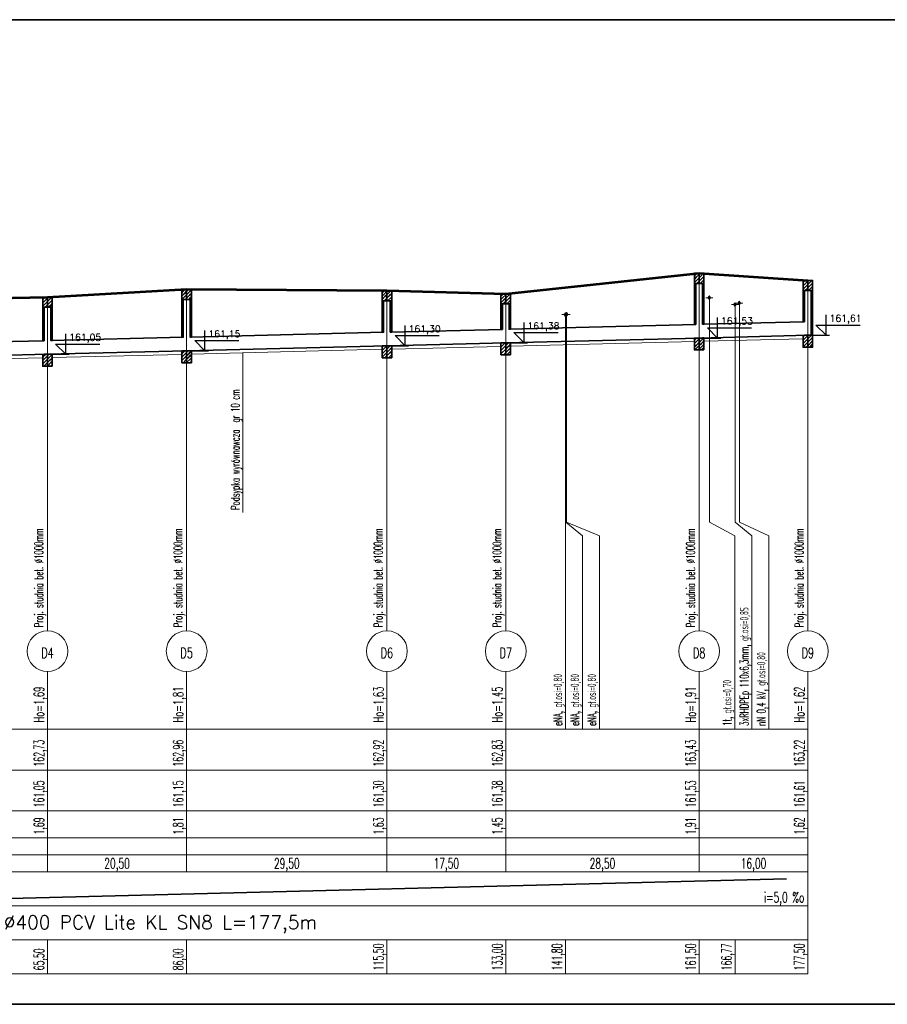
# Model space of a CAD drawing. Header units: millimetres. Extents: x 7.81 to 9.01, y -24.73 to -24.39.
# Tile 2 of 8: x 8.02 to 8.28, y -24.73 to -24.44. Entities that reach past the tile are written whole.
import ezdxf
from ezdxf.enums import TextEntityAlignment as Align

# ---------------------------------------------------------------- set-up
doc = ezdxf.new("R2010")
doc.units = ezdxf.units.MM
doc.linetypes.add('DASHED', pattern=[0.75, 0.5, -0.25])
doc.layers.get('0').update_dxf_attribs({"lineweight": 13})
for name, color, linetype, lineweight in [('CIENKA', 7, 'Continuous', 15), ('CIENKA2', 1, 'Continuous', 25), ('CIENKA_PRZERYWANA', 7, 'DASHED', 15), ('GRUBA', 3, 'Continuous', 53), ('SREDNIA', 2, 'Continuous', 35)]:
    doc.layers.add(name, color=color, linetype=linetype, lineweight=lineweight)
doc.styles.add('romans', font='romans.shx')

# ---------------------------------------------------------------- blocks, each defined once
blk = doc.blocks.new('*X5364')
at = {"layer": 'SREDNIA', "color": 2, "linetype": 'Continuous', "ltscale": 0.01}
for p, q in [((0.12982, 0.12682), (0.1296, 0.1266)), ((0.13014, 0.12614), (0.1296, 0.1256)), ((0.13046, 0.12546), (0.1296, 0.1246)), ((0.1303, 0.1273), (0.12982, 0.12682)), ((0.131, 0.127), (0.13014, 0.12614)), ((0.13078, 0.12478), (0.1303, 0.1243)), ((0.131, 0.126), (0.13046, 0.12546)), ((0.131, 0.125), (0.13078, 0.12478))]:
    blk.add_line(p, q, dxfattribs=at)
blk = doc.blocks.new('*X5365')
at = {"layer": 'SREDNIA', "color": 2, "linetype": 'Continuous', "ltscale": 0.01}
for p, q in [((0.1311, 0.1271), (0.131, 0.127)), ((0.13141, 0.12641), (0.131, 0.126)), ((0.13173, 0.12573), (0.131, 0.125)), ((0.1313, 0.1273), (0.1311, 0.1271)), ((0.13205, 0.12505), (0.1313, 0.1243)), ((0.1323, 0.1273), (0.13141, 0.12641)), ((0.1324, 0.1264), (0.13173, 0.12573)), ((0.1324, 0.1254), (0.13205, 0.12505)), ((0.13237, 0.12437), (0.1323, 0.1243)), ((0.1324, 0.1244), (0.13237, 0.12437))]:
    blk.add_line(p, q, dxfattribs=at)
blk = doc.blocks.new('*X5366')
at = {"layer": 'SREDNIA', "color": 2, "linetype": 'Continuous', "ltscale": 0.01}
for p, q in [((0.17092, 0.12892), (0.1706, 0.1286)), ((0.17124, 0.12824), (0.1706, 0.1276)), ((0.1716, 0.1296), (0.17092, 0.12892)), ((0.172, 0.129), (0.17124, 0.12824)), ((0.172, 0.128), (0.17155, 0.12755)), ((0.17155, 0.12755), (0.1706, 0.1266)), ((0.17155, 0.12755), (0.1706, 0.1266)), ((0.17187, 0.12687), (0.1716, 0.1266)), ((0.172, 0.127), (0.17187, 0.12687))]:
    blk.add_line(p, q, dxfattribs=at)
blk = doc.blocks.new('*X5367')
at = {"layer": 'SREDNIA', "color": 2, "linetype": 'Continuous', "ltscale": 0.01}
for p, q in [((0.17219, 0.12919), (0.172, 0.129)), ((0.17251, 0.12851), (0.172, 0.128)), ((0.17283, 0.12783), (0.172, 0.127)), ((0.1726, 0.1296), (0.17219, 0.12919)), ((0.1734, 0.1294), (0.17251, 0.12851)), ((0.1734, 0.1284), (0.17283, 0.12783)), ((0.17315, 0.12715), (0.1726, 0.1266)), ((0.1734, 0.1274), (0.17315, 0.12715))]:
    blk.add_line(p, q, dxfattribs=at)
blk = doc.blocks.new('*X5368')
at = {"layer": 'SREDNIA', "color": 2, "linetype": 'Continuous', "ltscale": 0.01}
for p, q in [((0.22979, 0.12879), (0.2296, 0.1286)), ((0.23011, 0.12811), (0.2296, 0.1276)), ((0.2302, 0.1292), (0.22979, 0.12879)), ((0.231, 0.129), (0.23011, 0.12811)), ((0.231, 0.128), (0.23043, 0.12743)), ((0.23043, 0.12743), (0.2296, 0.1266)), ((0.23075, 0.12675), (0.2302, 0.1262)), ((0.231, 0.127), (0.23075, 0.12675))]:
    blk.add_line(p, q, dxfattribs=at)
blk = doc.blocks.new('*X5369')
at = {"layer": 'SREDNIA', "color": 2, "linetype": 'Continuous', "ltscale": 0.01}
for p, q in [((0.23106, 0.12906), (0.231, 0.129)), ((0.23138, 0.12838), (0.231, 0.128)), ((0.2317, 0.1277), (0.231, 0.127)), ((0.2312, 0.1292), (0.23106, 0.12906)), ((0.2322, 0.1292), (0.23138, 0.12838)), ((0.2324, 0.1284), (0.2317, 0.1277)), ((0.23202, 0.12702), (0.2312, 0.1262)), ((0.2324, 0.1274), (0.23202, 0.12702)), ((0.23234, 0.12634), (0.2322, 0.1262)), ((0.2324, 0.1264), (0.23234, 0.12634))]:
    blk.add_line(p, q, dxfattribs=at)
blk = doc.blocks.new('*X5370')
at = {"layer": 'SREDNIA', "color": 2, "linetype": 'Continuous', "ltscale": 0.01}
for p, q in [((0.26482, 0.12782), (0.2646, 0.1276)), ((0.2653, 0.1283), (0.26482, 0.12782)), ((0.266, 0.128), (0.26514, 0.12714)), ((0.26514, 0.12714), (0.2646, 0.1266)), ((0.26546, 0.12646), (0.2646, 0.1256)), ((0.26578, 0.12578), (0.2653, 0.1253)), ((0.266, 0.127), (0.26546, 0.12646)), ((0.266, 0.126), (0.26578, 0.12578))]:
    blk.add_line(p, q, dxfattribs=at)
blk = doc.blocks.new('*X5371')
at = {"layer": 'SREDNIA', "color": 2, "linetype": 'Continuous', "ltscale": 0.01}
for p, q in [((0.2661, 0.1281), (0.266, 0.128)), ((0.2663, 0.1283), (0.2661, 0.1281)), ((0.2673, 0.1283), (0.26641, 0.12741)), ((0.26641, 0.12741), (0.266, 0.127)), ((0.26673, 0.12673), (0.266, 0.126)), ((0.26705, 0.12605), (0.2663, 0.1253)), ((0.2674, 0.1274), (0.26673, 0.12673)), ((0.2674, 0.1264), (0.26705, 0.12605)), ((0.26737, 0.12537), (0.2673, 0.1253)), ((0.2674, 0.1254), (0.26737, 0.12537))]:
    blk.add_line(p, q, dxfattribs=at)
blk = doc.blocks.new('*X5372')
at = {"layer": 'SREDNIA', "color": 2, "linetype": 'Continuous', "ltscale": 0.01}
for p, q in [((0.32182, 0.13382), (0.3216, 0.1336)), ((0.3223, 0.1343), (0.32182, 0.13382)), ((0.323, 0.134), (0.32214, 0.13314)), ((0.32214, 0.13314), (0.3216, 0.1326)), ((0.32246, 0.13246), (0.3216, 0.1316)), ((0.32278, 0.13178), (0.3223, 0.1313)), ((0.323, 0.133), (0.32246, 0.13246)), ((0.323, 0.132), (0.32278, 0.13178))]:
    blk.add_line(p, q, dxfattribs=at)
blk = doc.blocks.new('*X5373')
at = {"layer": 'SREDNIA', "color": 2, "linetype": 'Continuous', "ltscale": 0.01}
for p, q in [((0.3231, 0.1341), (0.323, 0.134)), ((0.32341, 0.13341), (0.323, 0.133)), ((0.3233, 0.1343), (0.3231, 0.1341)), ((0.3243, 0.1343), (0.32341, 0.13341)), ((0.3244, 0.1334), (0.32373, 0.13273)), ((0.32373, 0.13273), (0.323, 0.132)), ((0.32405, 0.13205), (0.3233, 0.1313)), ((0.3244, 0.1324), (0.32405, 0.13205)), ((0.32437, 0.13137), (0.3243, 0.1313)), ((0.3244, 0.1314), (0.32437, 0.13137))]:
    blk.add_line(p, q, dxfattribs=at)
blk = doc.blocks.new('*X5374')
at = {"layer": 'SREDNIA', "color": 2, "linetype": 'Continuous', "ltscale": 0.01}
for p, q in [((0.35379, 0.13179), (0.3536, 0.1316)), ((0.35411, 0.13111), (0.3536, 0.1306)), ((0.3542, 0.1322), (0.35379, 0.13179)), ((0.355, 0.132), (0.35411, 0.13111)), ((0.355, 0.131), (0.35443, 0.13043)), ((0.35443, 0.13043), (0.3536, 0.1296)), ((0.35475, 0.12975), (0.3542, 0.1292)), ((0.355, 0.13), (0.35475, 0.12975))]:
    blk.add_line(p, q, dxfattribs=at)
blk = doc.blocks.new('*X5375')
at = {"layer": 'SREDNIA', "color": 2, "linetype": 'Continuous', "ltscale": 0.01}
for p, q in [((0.35506, 0.13206), (0.355, 0.132)), ((0.35538, 0.13138), (0.355, 0.131)), ((0.3557, 0.1307), (0.355, 0.13)), ((0.3552, 0.1322), (0.35506, 0.13206)), ((0.3562, 0.1322), (0.35538, 0.13138)), ((0.3564, 0.1314), (0.3557, 0.1307)), ((0.35602, 0.13002), (0.3552, 0.1292)), ((0.3564, 0.1304), (0.35602, 0.13002)), ((0.35634, 0.12934), (0.3562, 0.1292)), ((0.3564, 0.1294), (0.35634, 0.12934))]:
    blk.add_line(p, q, dxfattribs=at)
blk = doc.blocks.new('*X5415')
at = {"layer": 'SREDNIA', "color": 2, "linetype": 'Continuous', "ltscale": 0.01}
for p, q in [((0.12999, 0.12399), (0.1296, 0.1236)), ((0.12995, 0.12295), (0.1296, 0.1226)), ((0.1299, 0.1219), (0.1296, 0.1216)), ((0.13, 0.122), (0.1299, 0.1219)), ((0.13, 0.123), (0.12995, 0.12295)), ((0.13, 0.124), (0.12999, 0.12399)), ((0.12986, 0.12086), (0.1296, 0.1206)), ((0.12982, 0.11982), (0.1296, 0.1196)), ((0.13, 0.119), (0.12978, 0.11878)), ((0.13, 0.12), (0.12982, 0.11982)), ((0.13, 0.121), (0.12986, 0.12086)), ((0.12978, 0.11878), (0.1296, 0.1186)), ((0.12973, 0.11773), (0.1296, 0.1176)), ((0.12969, 0.11669), (0.1296, 0.1166)), ((0.13, 0.116), (0.12965, 0.11565)), ((0.13, 0.117), (0.12969, 0.11669)), ((0.13, 0.118), (0.12973, 0.11773)), ((0.12965, 0.11565), (0.1296, 0.1156)), ((0.12961, 0.11461), (0.1296, 0.1146)), ((0.13, 0.115), (0.12961, 0.11461))]:
    blk.add_line(p, q, dxfattribs=at)
blk = doc.blocks.new('*X5416')
at = {"layer": 'SREDNIA', "color": 2, "linetype": 'Continuous', "ltscale": 0.01}
for p, q in [((0.13043, 0.11043), (0.12995, 0.10995)), ((0.13045, 0.11045), (0.13043, 0.11043)), ((0.1296, 0.1096), (0.12995, 0.10995)), ((0.1296, 0.1086), (0.12981, 0.10881)), ((0.1296, 0.1076), (0.12968, 0.10768)), ((0.13003, 0.10803), (0.12968, 0.10768)), ((0.1307, 0.1097), (0.12981, 0.10881)), ((0.131, 0.108), (0.12995, 0.10695)), ((0.131, 0.109), (0.13003, 0.10803)), ((0.131, 0.11), (0.1307, 0.1097)), ((0.131, 0.107), (0.13095, 0.10695))]:
    blk.add_line(p, q, dxfattribs=at)
blk = doc.blocks.new('*X5417')
at = {"layer": 'SREDNIA', "color": 2, "linetype": 'Continuous', "ltscale": 0.01}
for p, q in [((0.132, 0.124), (0.1323, 0.1243)), ((0.13236, 0.12336), (0.132, 0.123)), ((0.13232, 0.12232), (0.132, 0.122)), ((0.1324, 0.1224), (0.13232, 0.12232)), ((0.1324, 0.1234), (0.13236, 0.12336)), ((0.13228, 0.12128), (0.132, 0.121)), ((0.13223, 0.12023), (0.132, 0.12)), ((0.13219, 0.11919), (0.132, 0.119)), ((0.1324, 0.1194), (0.13219, 0.11919)), ((0.1324, 0.1204), (0.13223, 0.12023)), ((0.1324, 0.1214), (0.13228, 0.12128)), ((0.13215, 0.11815), (0.132, 0.118)), ((0.13211, 0.11711), (0.132, 0.117)), ((0.13206, 0.11606), (0.132, 0.116)), ((0.1324, 0.1164), (0.13206, 0.11606)), ((0.1324, 0.1174), (0.13211, 0.11711)), ((0.1324, 0.1184), (0.13215, 0.11815)), ((0.13202, 0.11502), (0.132, 0.115)), ((0.1324, 0.1154), (0.13202, 0.11502))]:
    blk.add_line(p, q, dxfattribs=at)
blk = doc.blocks.new('*X5418')
at = {"layer": 'SREDNIA', "color": 2, "linetype": 'Continuous', "ltscale": 0.01}
for p, q in [((0.13113, 0.11013), (0.13145, 0.11045)), ((0.13205, 0.11005), (0.1324, 0.1104)), ((0.131, 0.11), (0.13113, 0.11013)), ((0.131, 0.109), (0.13141, 0.10941)), ((0.131, 0.108), (0.1317, 0.1087)), ((0.131, 0.107), (0.13199, 0.10799)), ((0.13141, 0.10941), (0.13205, 0.11005)), ((0.1317, 0.1087), (0.13215, 0.10915)), ((0.13199, 0.10799), (0.13225, 0.10825)), ((0.13205, 0.11005), (0.13205, 0.11005)), ((0.13215, 0.10915), (0.1324, 0.1094)), ((0.13215, 0.10915), (0.13215, 0.10915)), ((0.13225, 0.10825), (0.1324, 0.1084)), ((0.13225, 0.10825), (0.13225, 0.10825)), ((0.13227, 0.10727), (0.13235, 0.10735)), ((0.13235, 0.10735), (0.1324, 0.1074)), ((0.13235, 0.10735), (0.13235, 0.10735)), ((0.13195, 0.10695), (0.13227, 0.10727))]:
    blk.add_line(p, q, dxfattribs=at)
blk = doc.blocks.new('*X5419')
at = {"layer": 'SREDNIA', "color": 2, "linetype": 'Continuous', "ltscale": 0.01}
for p, q in [((0.17098, 0.12598), (0.1706, 0.1256)), ((0.17094, 0.12494), (0.1706, 0.1246)), ((0.171, 0.125), (0.17094, 0.12494)), ((0.171, 0.126), (0.17098, 0.12598)), ((0.1709, 0.1239), (0.1706, 0.1236)), ((0.17087, 0.12287), (0.1706, 0.1226)), ((0.17083, 0.12183), (0.1706, 0.1216)), ((0.171, 0.122), (0.17083, 0.12183)), ((0.171, 0.123), (0.17087, 0.12287)), ((0.171, 0.124), (0.1709, 0.1239)), ((0.17079, 0.12079), (0.1706, 0.1206)), ((0.17075, 0.11975), (0.1706, 0.1196)), ((0.171, 0.119), (0.17072, 0.11872)), ((0.171, 0.12), (0.17075, 0.11975)), ((0.171, 0.121), (0.17079, 0.12079)), ((0.17072, 0.11872), (0.1706, 0.1186)), ((0.17068, 0.11768), (0.1706, 0.1176)), ((0.17064, 0.11664), (0.1706, 0.1166)), ((0.171, 0.116), (0.17061, 0.11561)), ((0.171, 0.117), (0.17064, 0.11664)), ((0.171, 0.118), (0.17068, 0.11768)), ((0.17061, 0.11561), (0.1706, 0.1156))]:
    blk.add_line(p, q, dxfattribs=at)
blk = doc.blocks.new('*X5420')
at = {"layer": 'SREDNIA', "color": 2, "linetype": 'Continuous', "ltscale": 0.01}
for p, q in [((0.1706, 0.1106), (0.17146, 0.11146)), ((0.17169, 0.11069), (0.1706, 0.1096)), ((0.17146, 0.11146), (0.17147, 0.11147)), ((0.17146, 0.11146), (0.17146, 0.11146)), ((0.172, 0.111), (0.17169, 0.11069)), ((0.17102, 0.10902), (0.1706, 0.1086)), ((0.172, 0.109), (0.17097, 0.10797)), ((0.172, 0.11), (0.17102, 0.10902)), ((0.172, 0.108), (0.17197, 0.10797))]:
    blk.add_line(p, q, dxfattribs=at)
blk = doc.blocks.new('*X5421')
at = {"layer": 'SREDNIA', "color": 2, "linetype": 'Continuous', "ltscale": 0.01}
for p, q in [((0.17339, 0.12639), (0.173, 0.126)), ((0.17336, 0.12536), (0.173, 0.125)), ((0.1734, 0.1254), (0.17336, 0.12536)), ((0.1734, 0.1264), (0.17339, 0.12639)), ((0.17332, 0.12432), (0.173, 0.124)), ((0.17328, 0.12328), (0.173, 0.123)), ((0.17324, 0.12224), (0.173, 0.122)), ((0.1734, 0.1224), (0.17324, 0.12224)), ((0.1734, 0.1234), (0.17328, 0.12328)), ((0.1734, 0.1244), (0.17332, 0.12432)), ((0.17321, 0.12121), (0.173, 0.121)), ((0.17317, 0.12017), (0.173, 0.12)), ((0.17313, 0.11913), (0.173, 0.119)), ((0.1734, 0.1194), (0.17313, 0.11913)), ((0.1734, 0.1204), (0.17317, 0.12017)), ((0.1734, 0.1214), (0.17321, 0.12121)), ((0.17309, 0.11809), (0.173, 0.118)), ((0.17306, 0.11706), (0.173, 0.117)), ((0.17302, 0.11602), (0.173, 0.116)), ((0.1734, 0.1164), (0.17302, 0.11602)), ((0.1734, 0.1174), (0.17306, 0.11706)), ((0.1734, 0.1184), (0.17309, 0.11809))]:
    blk.add_line(p, q, dxfattribs=at)
blk = doc.blocks.new('*X5422')
at = {"layer": 'SREDNIA', "color": 2, "linetype": 'Continuous', "ltscale": 0.01}
for p, q in [((0.172, 0.111), (0.17213, 0.11113)), ((0.172, 0.11), (0.17242, 0.11042)), ((0.17213, 0.11113), (0.17247, 0.11147)), ((0.17242, 0.11042), (0.17305, 0.11105)), ((0.17305, 0.11105), (0.1734, 0.1114)), ((0.17305, 0.11105), (0.17305, 0.11105)), ((0.17315, 0.11015), (0.1734, 0.1104)), ((0.172, 0.109), (0.17271, 0.10971)), ((0.172, 0.108), (0.17299, 0.10899)), ((0.17271, 0.10971), (0.17315, 0.11015)), ((0.17297, 0.10797), (0.17328, 0.10828)), ((0.17299, 0.10899), (0.17325, 0.10925)), ((0.17315, 0.11015), (0.17315, 0.11015)), ((0.17325, 0.10925), (0.1734, 0.1094)), ((0.17325, 0.10925), (0.17325, 0.10925)), ((0.17328, 0.10828), (0.17336, 0.10836)), ((0.17336, 0.10836), (0.1734, 0.1084)), ((0.17336, 0.10836), (0.17336, 0.10836))]:
    blk.add_line(p, q, dxfattribs=at)
blk = doc.blocks.new('*X5423')
at = {"layer": 'SREDNIA', "color": 2, "linetype": 'Continuous', "ltscale": 0.01}
for p, q in [((0.22999, 0.12599), (0.2296, 0.1256)), ((0.22995, 0.12495), (0.2296, 0.1246)), ((0.23, 0.125), (0.22995, 0.12495)), ((0.23, 0.126), (0.22999, 0.12599)), ((0.2299, 0.1239), (0.2296, 0.1236)), ((0.22986, 0.12286), (0.2296, 0.1226)), ((0.22981, 0.12181), (0.2296, 0.1216)), ((0.23, 0.122), (0.22981, 0.12181)), ((0.23, 0.123), (0.22986, 0.12286)), ((0.23, 0.124), (0.2299, 0.1239)), ((0.22977, 0.12077), (0.2296, 0.1206)), ((0.22972, 0.11972), (0.2296, 0.1196)), ((0.23, 0.119), (0.22968, 0.11868)), ((0.23, 0.12), (0.22972, 0.11972)), ((0.23, 0.121), (0.22977, 0.12077)), ((0.22968, 0.11868), (0.2296, 0.1186)), ((0.22963, 0.11763), (0.2296, 0.1176)), ((0.23, 0.118), (0.22963, 0.11763)), ((0.23, 0.117), (0.22993, 0.11693))]:
    blk.add_line(p, q, dxfattribs=at)
blk = doc.blocks.new('*X5424')
at = {"layer": 'SREDNIA', "color": 2, "linetype": 'Continuous', "ltscale": 0.01}
for p, q in [((0.2296, 0.1126), (0.22992, 0.11292)), ((0.2296, 0.1116), (0.22988, 0.11188)), ((0.2296, 0.1106), (0.22975, 0.11075)), ((0.231, 0.111), (0.2297, 0.1097)), ((0.23037, 0.11137), (0.22975, 0.11075)), ((0.23095, 0.11295), (0.22988, 0.11188)), ((0.231, 0.112), (0.23037, 0.11137)), ((0.23095, 0.11295), (0.23095, 0.11295)), ((0.2296, 0.1096), (0.22962, 0.10962)), ((0.2297, 0.1097), (0.22962, 0.10962)), ((0.231, 0.11), (0.23045, 0.10945))]:
    blk.add_line(p, q, dxfattribs=at)
blk = doc.blocks.new('*X5425')
at = {"layer": 'SREDNIA', "color": 2, "linetype": 'Continuous', "ltscale": 0.01}
for p, q in [((0.232, 0.126), (0.2322, 0.1262)), ((0.23236, 0.12536), (0.232, 0.125)), ((0.2324, 0.1254), (0.23236, 0.12536)), ((0.23232, 0.12432), (0.232, 0.124)), ((0.23227, 0.12327), (0.232, 0.123)), ((0.23223, 0.12223), (0.232, 0.122)), ((0.2324, 0.1224), (0.23223, 0.12223)), ((0.2324, 0.1234), (0.23227, 0.12327)), ((0.2324, 0.1244), (0.23232, 0.12432)), ((0.23218, 0.12118), (0.232, 0.121)), ((0.23214, 0.12014), (0.232, 0.12)), ((0.23209, 0.11909), (0.232, 0.119)), ((0.2324, 0.1194), (0.23209, 0.11909)), ((0.2324, 0.1204), (0.23214, 0.12014)), ((0.2324, 0.1214), (0.23218, 0.12118)), ((0.23205, 0.11805), (0.232, 0.118)), ((0.2324, 0.1174), (0.232, 0.117)), ((0.232, 0.117), (0.232, 0.117)), ((0.2324, 0.1184), (0.23205, 0.11805))]:
    blk.add_line(p, q, dxfattribs=at)
blk = doc.blocks.new('*X5426')
at = {"layer": 'SREDNIA', "color": 2, "linetype": 'Continuous', "ltscale": 0.01}
for p, q in [((0.231, 0.112), (0.23127, 0.11227)), ((0.231, 0.111), (0.23156, 0.11156)), ((0.231, 0.11), (0.23184, 0.11084)), ((0.23127, 0.11227), (0.23195, 0.11295)), ((0.23156, 0.11156), (0.2321, 0.1121)), ((0.23184, 0.11084), (0.2322, 0.1112)), ((0.2321, 0.1121), (0.2324, 0.1124)), ((0.2321, 0.1121), (0.2321, 0.1121)), ((0.23213, 0.11013), (0.2323, 0.1103)), ((0.2322, 0.1112), (0.2324, 0.1114)), ((0.2322, 0.1112), (0.2322, 0.1112)), ((0.2323, 0.1103), (0.2324, 0.1104)), ((0.2323, 0.1103), (0.2323, 0.1103)), ((0.23145, 0.10945), (0.23213, 0.11013))]:
    blk.add_line(p, q, dxfattribs=at)
blk = doc.blocks.new('*X5427')
at = {"layer": 'SREDNIA', "color": 2, "linetype": 'Continuous', "ltscale": 0.01}
for p, q in [((0.26498, 0.12498), (0.2646, 0.1246)), ((0.265, 0.125), (0.26498, 0.12498)), ((0.26493, 0.12393), (0.2646, 0.1236)), ((0.26487, 0.12287), (0.2646, 0.1226)), ((0.26481, 0.12181), (0.2646, 0.1216)), ((0.265, 0.122), (0.26481, 0.12181)), ((0.265, 0.123), (0.26487, 0.12287)), ((0.265, 0.124), (0.26493, 0.12393)), ((0.26476, 0.12076), (0.2646, 0.1206)), ((0.2647, 0.1197), (0.2646, 0.1196)), ((0.265, 0.119), (0.26465, 0.11865)), ((0.265, 0.12), (0.2647, 0.1197)), ((0.265, 0.121), (0.26476, 0.12076)), ((0.26465, 0.11865), (0.2646, 0.1186)), ((0.265, 0.118), (0.26479, 0.11779))]:
    blk.add_line(p, q, dxfattribs=at)
blk = doc.blocks.new('*X5428')
at = {"layer": 'SREDNIA', "color": 2, "linetype": 'Continuous', "ltscale": 0.01}
for p, q in [((0.2646, 0.1126), (0.26582, 0.11382)), ((0.2646, 0.1136), (0.26479, 0.11379)), ((0.26479, 0.11379), (0.26479, 0.11379)), ((0.26582, 0.11382), (0.26582, 0.11382)), ((0.26582, 0.11382), (0.26582, 0.11382)), ((0.26545, 0.11245), (0.2646, 0.1116)), ((0.26479, 0.11079), (0.2646, 0.1106)), ((0.266, 0.112), (0.26479, 0.11079)), ((0.266, 0.111), (0.26532, 0.11032)), ((0.266, 0.113), (0.26545, 0.11245))]:
    blk.add_line(p, q, dxfattribs=at)
blk = doc.blocks.new('*X5429')
at = {"layer": 'SREDNIA', "color": 2, "linetype": 'Continuous', "ltscale": 0.01}
for p, q in [((0.267, 0.125), (0.2673, 0.1253)), ((0.26735, 0.12435), (0.267, 0.124)), ((0.26729, 0.12329), (0.267, 0.123)), ((0.26724, 0.12224), (0.267, 0.122)), ((0.2674, 0.1224), (0.26724, 0.12224)), ((0.2674, 0.1234), (0.26729, 0.12329)), ((0.2674, 0.1244), (0.26735, 0.12435)), ((0.26718, 0.12118), (0.267, 0.121)), ((0.26712, 0.12012), (0.267, 0.12)), ((0.26707, 0.11907), (0.267, 0.119)), ((0.2674, 0.1194), (0.26707, 0.11907)), ((0.2674, 0.1204), (0.26712, 0.12012)), ((0.2674, 0.1214), (0.26718, 0.12118)), ((0.26701, 0.11801), (0.267, 0.118)), ((0.2674, 0.1184), (0.26701, 0.11801))]:
    blk.add_line(p, q, dxfattribs=at)
blk = doc.blocks.new('*X5430')
at = {"layer": 'SREDNIA', "color": 2, "linetype": 'Continuous', "ltscale": 0.01}
for p, q in [((0.266, 0.113), (0.26623, 0.11323)), ((0.26623, 0.11323), (0.26682, 0.11382)), ((0.26709, 0.11309), (0.2674, 0.1134)), ((0.266, 0.112), (0.26652, 0.11252)), ((0.266, 0.111), (0.26681, 0.11181)), ((0.26632, 0.11032), (0.26709, 0.11109)), ((0.26652, 0.11252), (0.26708, 0.11308)), ((0.26681, 0.11181), (0.26719, 0.11219)), ((0.26708, 0.11308), (0.26709, 0.11309)), ((0.26709, 0.11109), (0.26729, 0.11129)), ((0.26719, 0.11219), (0.2674, 0.1124)), ((0.26719, 0.11219), (0.26719, 0.11219)), ((0.26729, 0.11129), (0.2674, 0.1114)), ((0.26729, 0.11129), (0.26729, 0.11129)), ((0.26732, 0.11032), (0.26738, 0.11038)), ((0.26738, 0.11038), (0.26739, 0.11039)), ((0.26739, 0.11039), (0.2674, 0.1104)), ((0.26739, 0.11039), (0.26739, 0.11039))]:
    blk.add_line(p, q, dxfattribs=at)
blk = doc.blocks.new('*X5431')
at = {"layer": 'SREDNIA', "color": 2, "linetype": 'Continuous', "ltscale": 0.01}
for p, q in [((0.32199, 0.13099), (0.3216, 0.1306)), ((0.322, 0.131), (0.32199, 0.13099)), ((0.32196, 0.12996), (0.3216, 0.1296)), ((0.32192, 0.12892), (0.3216, 0.1286)), ((0.32189, 0.12789), (0.3216, 0.1276)), ((0.322, 0.128), (0.32189, 0.12789)), ((0.322, 0.129), (0.32192, 0.12892)), ((0.322, 0.13), (0.32196, 0.12996)), ((0.32185, 0.12685), (0.3216, 0.1266)), ((0.32182, 0.12582), (0.3216, 0.1256)), ((0.32178, 0.12478), (0.3216, 0.1246)), ((0.322, 0.125), (0.32178, 0.12478)), ((0.322, 0.126), (0.32182, 0.12582)), ((0.322, 0.127), (0.32185, 0.12685)), ((0.32175, 0.12375), (0.3216, 0.1236)), ((0.32172, 0.12272), (0.3216, 0.1226)), ((0.322, 0.122), (0.32168, 0.12168)), ((0.322, 0.123), (0.32172, 0.12272)), ((0.322, 0.124), (0.32175, 0.12375)), ((0.32168, 0.12168), (0.3216, 0.1216)), ((0.32165, 0.12065), (0.3216, 0.1206)), ((0.32161, 0.11961), (0.3216, 0.1196)), ((0.322, 0.12), (0.32161, 0.11961)), ((0.322, 0.121), (0.32165, 0.12065))]:
    blk.add_line(p, q, dxfattribs=at)
blk = doc.blocks.new('*X5432')
at = {"layer": 'SREDNIA', "color": 2, "linetype": 'Continuous', "ltscale": 0.01}
for p, q in [((0.3216, 0.1146), (0.32197, 0.11497)), ((0.3216, 0.1136), (0.32184, 0.11384)), ((0.32217, 0.11317), (0.32171, 0.11271)), ((0.32283, 0.11483), (0.32184, 0.11384)), ((0.32223, 0.11523), (0.32197, 0.11497)), ((0.323, 0.114), (0.32217, 0.11317)), ((0.32225, 0.11525), (0.32223, 0.11523)), ((0.323, 0.115), (0.32283, 0.11483)), ((0.3216, 0.1126), (0.32171, 0.11271)), ((0.323, 0.113), (0.32175, 0.11175)), ((0.323, 0.112), (0.32275, 0.11175))]:
    blk.add_line(p, q, dxfattribs=at)
blk = doc.blocks.new('*X5433')
at = {"layer": 'SREDNIA', "color": 2, "linetype": 'Continuous', "ltscale": 0.01}
for p, q in [((0.324, 0.131), (0.3243, 0.1313)), ((0.32437, 0.13037), (0.324, 0.13)), ((0.32433, 0.12933), (0.324, 0.129)), ((0.3243, 0.1283), (0.324, 0.128)), ((0.3244, 0.1284), (0.3243, 0.1283)), ((0.3244, 0.1294), (0.32433, 0.12933)), ((0.3244, 0.1304), (0.32437, 0.13037)), ((0.32427, 0.12727), (0.324, 0.127)), ((0.32423, 0.12623), (0.324, 0.126)), ((0.3242, 0.1252), (0.324, 0.125)), ((0.3244, 0.1254), (0.3242, 0.1252)), ((0.3244, 0.1264), (0.32423, 0.12623)), ((0.3244, 0.1274), (0.32427, 0.12727)), ((0.32416, 0.12416), (0.324, 0.124)), ((0.32413, 0.12313), (0.324, 0.123)), ((0.32409, 0.12209), (0.324, 0.122)), ((0.3244, 0.1224), (0.32409, 0.12209)), ((0.3244, 0.1234), (0.32413, 0.12313)), ((0.3244, 0.1244), (0.32416, 0.12416)), ((0.32406, 0.12106), (0.324, 0.121)), ((0.32402, 0.12002), (0.324, 0.12)), ((0.3244, 0.1204), (0.32402, 0.12002)), ((0.3244, 0.1214), (0.32406, 0.12106)), ((0.3244, 0.1194), (0.32429, 0.11929))]:
    blk.add_line(p, q, dxfattribs=at)
blk = doc.blocks.new('*X5434')
at = {"layer": 'SREDNIA', "color": 2, "linetype": 'Continuous', "ltscale": 0.01}
for p, q in [((0.323, 0.115), (0.32307, 0.11507)), ((0.323, 0.114), (0.32336, 0.11436)), ((0.323, 0.113), (0.32364, 0.11364)), ((0.32307, 0.11507), (0.32325, 0.11525)), ((0.32336, 0.11436), (0.32403, 0.11503)), ((0.32364, 0.11364), (0.32413, 0.11413)), ((0.32393, 0.11293), (0.32423, 0.11323)), ((0.32403, 0.11503), (0.32428, 0.11528)), ((0.32403, 0.11503), (0.32403, 0.11503)), ((0.32413, 0.11413), (0.3244, 0.1144)), ((0.32413, 0.11413), (0.32413, 0.11413)), ((0.32423, 0.11323), (0.3244, 0.1134)), ((0.32423, 0.11323), (0.32423, 0.11323)), ((0.323, 0.112), (0.32393, 0.11293)), ((0.32375, 0.11175), (0.32421, 0.11221)), ((0.32421, 0.11221), (0.32433, 0.11233)), ((0.32433, 0.11233), (0.3244, 0.1124)), ((0.32433, 0.11233), (0.32433, 0.11233))]:
    blk.add_line(p, q, dxfattribs=at)
blk = doc.blocks.new('*X5435')
at = {"layer": 'SREDNIA', "color": 2, "linetype": 'Continuous', "ltscale": 0.01}
for p, q in [((0.35399, 0.12899), (0.3536, 0.1286)), ((0.35395, 0.12795), (0.3536, 0.1276)), ((0.354, 0.128), (0.35395, 0.12795)), ((0.354, 0.129), (0.35399, 0.12899)), ((0.3539, 0.1269), (0.3536, 0.1266)), ((0.35385, 0.12585), (0.3536, 0.1256)), ((0.35381, 0.12481), (0.3536, 0.1246)), ((0.354, 0.125), (0.35381, 0.12481)), ((0.354, 0.126), (0.35385, 0.12585)), ((0.354, 0.127), (0.3539, 0.1269)), ((0.35376, 0.12376), (0.3536, 0.1236)), ((0.35372, 0.12272), (0.3536, 0.1226)), ((0.354, 0.122), (0.35367, 0.12167)), ((0.354, 0.123), (0.35372, 0.12272)), ((0.354, 0.124), (0.35376, 0.12376)), ((0.35367, 0.12167), (0.3536, 0.1216)), ((0.35363, 0.12063), (0.3536, 0.1206)), ((0.354, 0.121), (0.35363, 0.12063))]:
    blk.add_line(p, q, dxfattribs=at)
blk = doc.blocks.new('*X5436')
at = {"layer": 'SREDNIA', "color": 2, "linetype": 'Continuous', "ltscale": 0.01}
for p, q in [((0.35402, 0.11602), (0.354, 0.116)), ((0.35405, 0.11605), (0.35402, 0.11602)), ((0.355, 0.116), (0.35497, 0.11597)), ((0.3536, 0.1156), (0.354, 0.116)), ((0.3536, 0.1146), (0.35387, 0.11487)), ((0.3536, 0.1136), (0.35374, 0.11374)), ((0.355, 0.114), (0.35363, 0.11263)), ((0.3543, 0.1143), (0.35374, 0.11374)), ((0.35497, 0.11597), (0.35387, 0.11487)), ((0.355, 0.115), (0.3543, 0.1143)), ((0.3536, 0.1126), (0.35361, 0.11261)), ((0.35363, 0.11263), (0.35361, 0.11261)), ((0.355, 0.113), (0.35455, 0.11255))]:
    blk.add_line(p, q, dxfattribs=at)
blk = doc.blocks.new('*X5437')
at = {"layer": 'SREDNIA', "color": 2, "linetype": 'Continuous', "ltscale": 0.01}
for p, q in [((0.356, 0.129), (0.3562, 0.1292)), ((0.356, 0.128), (0.35637, 0.12837)), ((0.35637, 0.12837), (0.3564, 0.1284)), ((0.356, 0.127), (0.35634, 0.12734)), ((0.356, 0.126), (0.35631, 0.12631)), ((0.356, 0.125), (0.35628, 0.12528)), ((0.35628, 0.12528), (0.3564, 0.1254)), ((0.35631, 0.12631), (0.3564, 0.1264)), ((0.35634, 0.12734), (0.3564, 0.1274)), ((0.356, 0.124), (0.35625, 0.12425)), ((0.356, 0.123), (0.35622, 0.12322)), ((0.356, 0.122), (0.35619, 0.12219)), ((0.35619, 0.12219), (0.3564, 0.1224)), ((0.35622, 0.12322), (0.3564, 0.1234)), ((0.35625, 0.12425), (0.3564, 0.1244)), ((0.356, 0.121), (0.35616, 0.12116)), ((0.356, 0.12), (0.35612, 0.12012)), ((0.356, 0.119), (0.35609, 0.11909)), ((0.35609, 0.11909), (0.3564, 0.1194)), ((0.35612, 0.12012), (0.3564, 0.1204)), ((0.35616, 0.12116), (0.3564, 0.1214)), ((0.355, 0.116), (0.35505, 0.11605)), ((0.35601, 0.11601), (0.35598, 0.11598)), ((0.356, 0.118), (0.35606, 0.11806)), ((0.356, 0.117), (0.35603, 0.11703)), ((0.3564, 0.1164), (0.35601, 0.11601)), ((0.35603, 0.11703), (0.3564, 0.1174)), ((0.35606, 0.11806), (0.3564, 0.1184)), ((0.35598, 0.11598), (0.355, 0.115)), ((0.35558, 0.11458), (0.355, 0.114)), ((0.35518, 0.11318), (0.355, 0.113)), ((0.35621, 0.11421), (0.35518, 0.11318)), ((0.35631, 0.11331), (0.35555, 0.11255)), ((0.35611, 0.11511), (0.35558, 0.11458)), ((0.3564, 0.1154), (0.35611, 0.11511)), ((0.3564, 0.1144), (0.35621, 0.11421)), ((0.3564, 0.1134), (0.35631, 0.11331))]:
    blk.add_line(p, q, dxfattribs=at)

msp = doc.modelspace()

# ---------------------------------------------------------------- linework, layer by layer
at = {"layer": 'CIENKA', "color": 7, "linetype": 'Continuous', "ltscale": 0.01}
for p, q in [((8.21978, -24.61646), (8.21978, -24.51116)), ((8.25178, -24.61646), (8.25178, -24.51326)), ((8.06878, -24.61646), (8.06878, -24.51586)), ((8.12778, -24.61646), (8.12778, -24.51626)), ((8.02778, -24.61646), (8.02778, -24.51816)), ((8.16278, -24.61646), (8.16278, -24.51716)), ((8.22171, -24.51835), (8.22381, -24.51835)), ((8.22276, -24.51835), (8.22276, -24.58446)), ((8.22927, -24.52035), (8.23137, -24.52035)), ((8.23032, -24.52035), (8.23032, -24.58446)), ((8.23055, -24.51993), (8.23265, -24.51993)), ((8.2316, -24.51993), (8.2316, -24.58446)), ((8.17933, -24.5233), (8.18143, -24.5233)), ((8.17939, -24.52329), (8.18161, -24.52329)), ((8.17965, -24.52327), (8.18175, -24.52327)), ((8.18038, -24.5233), (8.18038, -24.58446)), ((8.1805, -24.52329), (8.1805, -24.58446)), ((8.1807, -24.52327), (8.1807, -24.58446)), ((8.18038, -24.58846), (8.18038, -24.58446)), ((8.18538, -24.58846), (8.1805, -24.58446)), ((8.19038, -24.58846), (8.1807, -24.58446)), ((8.23028, -24.58846), (8.22276, -24.58446)), ((8.23528, -24.58846), (8.23032, -24.58446)), ((8.24028, -24.58846), (8.2316, -24.58446)), ((8.18038, -24.58846), (8.18038, -24.64546)), ((8.18538, -24.58846), (8.18538, -24.64546)), ((8.19038, -24.58846), (8.19038, -24.64546)), ((8.23028, -24.58846), (8.23028, -24.64546)), ((8.23528, -24.58846), (8.23528, -24.64546)), ((8.24028, -24.58846), (8.24028, -24.64546)), ((8.02778, -24.64546), (8.02778, -24.62846)), ((8.06878, -24.64546), (8.06878, -24.62846)), ((8.12778, -24.64546), (8.12778, -24.62846)), ((8.16278, -24.64546), (8.16278, -24.62846)), ((8.21978, -24.64546), (8.21978, -24.62846)), ((8.25178, -24.64546), (8.25178, -24.62846)), ((7.89678, -24.64546), (8.25178, -24.64546)), ((8.02778, -24.65746), (8.02778, -24.64546)), ((8.06878, -24.65746), (8.06878, -24.64546)), ((8.12778, -24.65746), (8.12778, -24.64546)), ((8.16278, -24.65746), (8.16278, -24.64546)), ((8.21978, -24.65746), (8.21978, -24.64546)), ((8.25178, -24.65746), (8.25178, -24.64546)), ((7.89678, -24.65746), (8.25178, -24.65746)), ((8.02778, -24.66946), (8.02778, -24.65746)), ((8.06878, -24.66946), (8.06878, -24.65746)), ((8.12778, -24.66946), (8.12778, -24.65746)), ((8.16278, -24.66946), (8.16278, -24.65746)), ((8.21978, -24.66946), (8.21978, -24.65746)), ((8.25178, -24.66946), (8.25178, -24.65746)), ((7.89678, -24.66946), (8.25178, -24.66946)), ((8.02778, -24.67746), (8.02778, -24.66946)), ((8.06878, -24.67746), (8.06878, -24.66946)), ((8.12778, -24.67746), (8.12778, -24.66946)), ((8.16278, -24.67746), (8.16278, -24.66946)), ((8.21978, -24.67746), (8.21978, -24.66946)), ((8.25178, -24.67746), (8.25178, -24.66946)), ((7.89678, -24.67746), (8.25178, -24.67746)), ((8.02778, -24.68746), (8.02778, -24.67746)), ((8.06878, -24.68746), (8.06878, -24.67746)), ((8.12778, -24.68746), (8.12778, -24.67746)), ((8.16278, -24.68746), (8.16278, -24.67746)), ((8.21978, -24.68746), (8.21978, -24.67746)), ((8.25178, -24.68746), (8.25178, -24.67746)), ((7.89678, -24.68246), (8.25178, -24.68246)), ((7.89678, -24.68746), (8.25178, -24.68746)), ((8.25178, -24.69746), (8.25178, -24.68746)), ((7.89678, -24.69746), (8.25178, -24.69746)), ((8.25178, -24.70746), (8.25178, -24.69746)), ((7.89678, -24.70746), (8.25178, -24.70746)), ((8.02778, -24.71746), (8.02778, -24.70746)), ((8.06878, -24.71746), (8.06878, -24.70746)), ((8.12778, -24.71746), (8.12778, -24.70746)), ((8.16278, -24.71746), (8.16278, -24.70746)), ((8.18038, -24.71746), (8.18038, -24.70746)), ((8.21978, -24.71746), (8.21978, -24.70746)), ((8.23032, -24.71746), (8.23032, -24.70746)), ((8.25178, -24.71746), (8.25178, -24.70746)), ((7.89678, -24.71746), (8.25178, -24.71746))]:
    msp.add_line(p, q, dxfattribs=at)
at = {"layer": 'CIENKA', "color": 7, "linetype": 'Continuous'}
msp.add_line((8.08535, -24.53458), (8.08535, -24.58161), dxfattribs=at)
at = {"layer": 'CIENKA', "color": 7, "linetype": 'Continuous', "ltscale": 0.01}
for centre, start, end in [((8.02778, -24.62246), 90, 270), ((8.02778, -24.62246), 270, 90), ((8.06878, -24.62246), 90, 270), ((8.06878, -24.62246), 270, 90), ((8.12778, -24.62246), 90, 270), ((8.12778, -24.62246), 270, 90), ((8.16278, -24.62246), 90, 270), ((8.16278, -24.62246), 270, 90), ((8.21978, -24.62246), 90, 270), ((8.21978, -24.62246), 270, 90), ((8.25178, -24.62246), 90, 270), ((8.25178, -24.62246), 270, 90)]:
    msp.add_arc(centre, 0.006, start, end, dxfattribs=at)
at = {"layer": 'CIENKA2', "color": 1, "linetype": 'Continuous', "ltscale": 0.01}
for p, q in [((8.22518, -24.53021), (8.22518, -24.52421)), ((8.25718, -24.52941), (8.25718, -24.52341)), ((8.07418, -24.53398), (8.07418, -24.52798)), ((8.13318, -24.53251), (8.13318, -24.52651)), ((8.16818, -24.53163), (8.16818, -24.52563)), ((8.22518, -24.53021), (8.22218, -24.52721)), ((8.22218, -24.52721), (8.23518, -24.52721)), ((8.25718, -24.52941), (8.25418, -24.52641)), ((8.25418, -24.52641), (8.26718, -24.52641)), ((8.03318, -24.53501), (8.03318, -24.52901)), ((8.07418, -24.53398), (8.07118, -24.53098)), ((8.07118, -24.53098), (8.08418, -24.53098)), ((8.13318, -24.53251), (8.13018, -24.52951)), ((8.13018, -24.52951), (8.14318, -24.52951)), ((8.16818, -24.53163), (8.16518, -24.52863)), ((8.16518, -24.52863), (8.17818, -24.52863)), ((8.22118, -24.53021), (8.22618, -24.53021)), ((8.25318, -24.52941), (8.25818, -24.52941)), ((8.03318, -24.53501), (8.03018, -24.53201)), ((8.03018, -24.53201), (8.04318, -24.53201)), ((8.07018, -24.53398), (8.07518, -24.53398)), ((8.12918, -24.53251), (8.13418, -24.53251)), ((8.16418, -24.53163), (8.16918, -24.53163)), ((8.02918, -24.53501), (8.03418, -24.53501))]:
    msp.add_line(p, q, dxfattribs=at)
at = {"layer": 'CIENKA_PRZERYWANA', "color": 7, "linetype": 'DASHED', "ltscale": 0.01}
for p, q in [((8.22118, -24.53117), (8.25038, -24.53044)), ((8.07018, -24.53495), (8.12638, -24.53354)), ((8.12918, -24.53347), (8.16138, -24.53267)), ((8.16418, -24.5326), (8.21838, -24.53124)), ((8.00318, -24.53662), (8.02638, -24.53604)), ((8.02918, -24.53597), (8.06738, -24.53502))]:
    msp.add_line(p, q, dxfattribs=at)
at = {"layer": 'GRUBA', "color": 3, "linetype": 'Continuous', "ltscale": 0.01}
for p, q in [((8.16278, -24.51716), (8.21978, -24.51116)), ((8.21978, -24.51116), (8.25178, -24.51326)), ((8.02778, -24.51816), (8.06878, -24.51586)), ((8.06878, -24.51586), (8.12778, -24.51626)), ((8.12778, -24.51626), (8.16278, -24.51716)), ((8.00178, -24.51876), (8.02778, -24.51816)), ((8.22271, -24.51855), (8.22271, -24.51815)), ((8.22281, -24.51855), (8.22281, -24.51815)), ((8.23027, -24.52055), (8.23027, -24.52015)), ((8.23037, -24.52055), (8.23037, -24.52015)), ((8.23155, -24.52013), (8.23155, -24.51973)), ((8.23165, -24.52013), (8.23165, -24.51973)), ((8.18033, -24.5235), (8.18033, -24.5231)), ((8.18039, -24.52349), (8.18039, -24.52309)), ((8.18043, -24.5235), (8.18043, -24.5231)), ((8.18049, -24.52349), (8.18049, -24.52309)), ((8.18051, -24.52349), (8.18051, -24.52309)), ((8.18061, -24.52349), (8.18061, -24.52309)), ((8.18065, -24.52347), (8.18065, -24.52307)), ((8.18075, -24.52347), (8.18075, -24.52307))]:
    msp.add_line(p, q, dxfattribs=at)
for centre, start, end in [((8.22276, -24.51815), 0, 180), ((8.22276, -24.51855), 180, 0), ((8.23032, -24.52015), 0, 180), ((8.23032, -24.52055), 180, 0), ((8.2316, -24.51973), 0, 180), ((8.2316, -24.52013), 180, 0), ((8.18038, -24.5231), 0, 180), ((8.18038, -24.5235), 180, 0), ((8.18044, -24.52309), 0, 180), ((8.18044, -24.52349), 180, 0), ((8.18056, -24.52309), 0, 180), ((8.18056, -24.52349), 180, 0), ((8.1807, -24.52307), 0, 180), ((8.1807, -24.52347), 180, 0)]:
    msp.add_arc(centre, 0.00005, start, end, dxfattribs=at)
at = {"layer": 'SREDNIA', "color": 2, "linetype": 'Continuous', "ltscale": 0.01}
for p, q in [((7.81178, -24.43646), (9.01464, -24.43646)), ((8.16278, -24.51716), (8.21978, -24.51116)), ((8.21978, -24.51116), (8.25178, -24.51326)), ((8.02778, -24.51816), (8.06878, -24.51586)), ((8.06878, -24.51586), (8.12778, -24.51626)), ((8.12778, -24.51626), (8.16278, -24.51716)), ((8.00178, -24.51876), (8.02778, -24.51816)), ((8.12878, -24.52848), (8.16178, -24.52766)), ((8.16378, -24.52761), (8.21878, -24.52623)), ((8.22078, -24.52618), (8.25078, -24.52543)), ((8.00278, -24.53163), (8.02678, -24.53103)), ((8.02878, -24.53098), (8.06778, -24.53001)), ((8.06978, -24.52996), (8.12678, -24.52853)), ((8.16278, -24.53163), (8.21978, -24.53021)), ((8.21978, -24.53021), (8.25178, -24.52941)), ((8.02778, -24.53501), (8.06878, -24.53398)), ((8.06878, -24.53398), (8.12778, -24.53251)), ((8.12778, -24.53251), (8.16278, -24.53163)), ((8.00178, -24.53566), (8.02778, -24.53501)), ((8.00898, -24.69546), (8.24548, -24.68946)), ((7.81178, -24.72646), (9.01464, -24.72646))]:
    msp.add_line(p, q, dxfattribs=at)
at = {"layer": 'SREDNIA', "color": 2, "ltscale": 0.01}
for points in [[(8.21838, -24.51116), (8.21978, -24.51116), (8.21978, -24.51416), (8.21838, -24.51416), (8.21838, -24.51116)], [(8.21978, -24.51116), (8.22118, -24.51116), (8.22118, -24.51416), (8.21978, -24.51416), (8.21978, -24.51116)], [(8.25038, -24.51326), (8.25178, -24.51326), (8.25178, -24.51626), (8.25038, -24.51626), (8.25038, -24.51326)], [(8.25178, -24.51326), (8.25318, -24.51326), (8.25318, -24.51626), (8.25178, -24.51626), (8.25178, -24.51326)], [(8.06738, -24.51586), (8.06878, -24.51586), (8.06878, -24.51886), (8.06738, -24.51886), (8.06738, -24.51586)], [(8.06878, -24.51586), (8.07018, -24.51586), (8.07018, -24.51886), (8.06878, -24.51886), (8.06878, -24.51586)], [(8.12638, -24.51626), (8.12778, -24.51626), (8.12778, -24.51926), (8.12638, -24.51926), (8.12638, -24.51626)], [(8.12778, -24.51626), (8.12918, -24.51626), (8.12918, -24.51926), (8.12778, -24.51926), (8.12778, -24.51626)], [(8.21878, -24.51416), (8.21878, -24.52623), (8.21838, -24.52624), (8.21838, -24.51416), (8.21878, -24.51416)], [(8.22118, -24.51416), (8.22118, -24.52617), (8.22078, -24.52618), (8.22078, -24.51416), (8.22118, -24.51416)], [(8.25078, -24.51626), (8.25078, -24.52543), (8.25038, -24.52544), (8.25038, -24.51626), (8.25078, -24.51626)], [(8.25178, -24.52941), (8.25278, -24.52941), (8.25278, -24.51626), (8.25318, -24.51626), (8.25318, -24.53291), (8.25178, -24.53291), (8.25178, -24.52941)], [(8.02638, -24.51816), (8.02778, -24.51816), (8.02778, -24.52116), (8.02638, -24.52116), (8.02638, -24.51816)], [(8.02778, -24.51816), (8.02918, -24.51816), (8.02918, -24.52116), (8.02778, -24.52116), (8.02778, -24.51816)], [(8.06778, -24.51886), (8.06778, -24.53001), (8.06738, -24.53002), (8.06738, -24.51886), (8.06778, -24.51886)], [(8.07018, -24.51886), (8.07018, -24.52995), (8.06978, -24.52996), (8.06978, -24.51886), (8.07018, -24.51886)], [(8.12678, -24.51926), (8.12678, -24.52853), (8.12638, -24.52854), (8.12638, -24.51926), (8.12678, -24.51926)], [(8.12918, -24.51926), (8.12918, -24.52847), (8.12878, -24.52848), (8.12878, -24.51926), (8.12918, -24.51926)], [(8.16138, -24.51716), (8.16278, -24.51716), (8.16278, -24.52016), (8.16138, -24.52016), (8.16138, -24.51716)], [(8.16278, -24.51716), (8.16418, -24.51716), (8.16418, -24.52016), (8.16278, -24.52016), (8.16278, -24.51716)], [(8.02678, -24.52116), (8.02678, -24.53103), (8.02638, -24.53104), (8.02638, -24.52116), (8.02678, -24.52116)], [(8.02918, -24.52116), (8.02918, -24.53097), (8.02878, -24.53098), (8.02878, -24.52116), (8.02918, -24.52116)], [(8.16178, -24.52016), (8.16178, -24.52766), (8.16138, -24.52767), (8.16138, -24.52016), (8.16178, -24.52016)], [(8.16418, -24.52016), (8.16418, -24.5276), (8.16378, -24.52761), (8.16378, -24.52016), (8.16418, -24.52016)], [(8.21978, -24.53021), (8.21978, -24.53371), (8.21838, -24.53371), (8.21838, -24.53025), (8.21878, -24.53024), (8.21878, -24.53021), (8.21978, -24.53021)], [(8.22118, -24.53371), (8.21978, -24.53371), (8.21978, -24.53021), (8.22078, -24.53021), (8.22078, -24.53019), (8.22118, -24.53018), (8.22118, -24.53371)], [(8.25178, -24.52941), (8.25178, -24.53291), (8.25038, -24.53291), (8.25038, -24.52945), (8.25078, -24.52944), (8.25078, -24.52941), (8.25178, -24.52941)], [(8.06878, -24.53399), (8.06878, -24.53749), (8.06738, -24.53749), (8.06738, -24.53402), (8.06778, -24.53401), (8.06778, -24.53399), (8.06878, -24.53399)], [(8.07018, -24.53749), (8.06878, -24.53749), (8.06878, -24.53399), (8.06978, -24.53399), (8.06978, -24.53396), (8.07018, -24.53395), (8.07018, -24.53749)], [(8.12778, -24.53251), (8.12778, -24.53601), (8.12638, -24.53601), (8.12638, -24.53255), (8.12678, -24.53254), (8.12678, -24.53251), (8.12778, -24.53251)], [(8.12918, -24.53601), (8.12778, -24.53601), (8.12778, -24.53251), (8.12878, -24.53251), (8.12878, -24.53249), (8.12918, -24.53248), (8.12918, -24.53601)], [(8.16278, -24.53164), (8.16278, -24.53514), (8.16138, -24.53514), (8.16138, -24.53167), (8.16178, -24.53166), (8.16178, -24.53164), (8.16278, -24.53164)], [(8.16418, -24.53514), (8.16278, -24.53514), (8.16278, -24.53164), (8.16378, -24.53164), (8.16378, -24.53161), (8.16418, -24.5316), (8.16418, -24.53514)], [(8.02778, -24.53501), (8.02778, -24.53851), (8.02638, -24.53851), (8.02638, -24.53505), (8.02678, -24.53504), (8.02678, -24.53501), (8.02778, -24.53501)], [(8.02918, -24.53851), (8.02778, -24.53851), (8.02778, -24.53501), (8.02878, -24.53501), (8.02878, -24.53499), (8.02918, -24.53498), (8.02918, -24.53851)]]:
    msp.add_lwpolyline(points, dxfattribs=at)

# ---------------------------------------------------------------- block references
at = {"linetype": 'Continuous'}
for name in ['*X5372', '*X5373', '*X5374', '*X5375', '*X5366', '*X5367', '*X5368', '*X5369', '*X5431', '*X5433', '*X5435', '*X5437', '*X5364', '*X5365', '*X5419', '*X5421', '*X5423', '*X5425', '*X5370', '*X5371', '*X5415', '*X5417', '*X5427', '*X5429', '*X5432', '*X5434', '*X5436', '*X5420', '*X5422', '*X5424', '*X5426', '*X5428', '*X5430', '*X5416', '*X5418']:
    msp.add_blockref(name, (7.89678, -24.64546), dxfattribs=at)

# ---------------------------------------------------------------- texts
at = {"layer": 'CIENKA', "color": 7, "linetype": 'Continuous', "ltscale": 0.01, "style": 'romans', "width": 0.6}
for s, height, p in [('Podsypka wyrównawcza  gr 10 cm', 0.0025, (8.08435, -24.58087)), ('Proj. studnia bet. %%C1000mm', 0.0025, (8.02647, -24.61543)), ('Proj. studnia bet. %%C1000mm', 0.0025, (8.06747, -24.61543)), ('Proj. studnia bet. %%C1000mm', 0.0025, (8.12647, -24.61543)), ('Proj. studnia bet. %%C1000mm', 0.0025, (8.16147, -24.61543)), ('Proj. studnia bet. %%C1000mm', 0.0025, (8.21847, -24.61543)), ('Proj. studnia bet. %%C1000mm', 0.0025, (8.25047, -24.61543)), ('3xRHDPEp 110x6,3mm, gł.osi=0,85', 0.0025, (8.23428, -24.64446)), ('nN 0,4 kV, gł.osi=0,80', 0.0025, (8.23928, -24.64446)), ('eNA, gł.osi=0,80', 0.0025, (8.17938, -24.64446)), ('eNA, gł.osi=0,80', 0.0025, (8.18438, -24.64446)), ('eNA, gł.osi=0,80', 0.0025, (8.18938, -24.64446)), ('1t, gł.osi=0,70', 0.0025, (8.22928, -24.64446)), ('Ho=1,69', 0.003, (8.02678, -24.64346)), ('Ho=1,81', 0.003, (8.06778, -24.64346)), ('Ho=1,63', 0.003, (8.12678, -24.64346)), ('Ho=1,45', 0.003, (8.16178, -24.64346)), ('Ho=1,91', 0.003, (8.21878, -24.64346)), ('Ho=1,62', 0.003, (8.25078, -24.64346))]:
    msp.add_text(s, height=height, rotation=90, dxfattribs=at).set_placement(p)
at = {"layer": 'CIENKA2', "color": 1, "linetype": 'Continuous', "ltscale": 0.01, "style": 'romans'}
for s, p in [('161,53', (8.22618, -24.52621)), ('161,61', (8.25818, -24.52541)), ('161,15', (8.07518, -24.52998)), ('161,30', (8.13418, -24.52851)), ('161,38', (8.16918, -24.52763)), ('161,05', (8.03418, -24.53101))]:
    msp.add_text(s, height=0.002, dxfattribs=at).set_placement(p)
at = {"layer": 'CIENKA2', "color": 1, "linetype": 'Continuous', "ltscale": 0.01, "style": 'romans', "width": 0.56}
for s, p in [('162,73', (8.02678, -24.65646)), ('162,96', (8.06778, -24.65646)), ('162,92', (8.12678, -24.65646)), ('162,83', (8.16178, -24.65646)), ('163,43', (8.21878, -24.65646)), ('163,22', (8.25078, -24.65646)), ('161,05', (8.02678, -24.66846)), ('161,15', (8.06778, -24.66846)), ('161,30', (8.12678, -24.66846)), ('161,38', (8.16178, -24.66846)), ('161,53', (8.21878, -24.66846)), ('161,61', (8.25078, -24.66846)), ('1,69', (8.02678, -24.67646)), ('1,81', (8.06778, -24.67646)), ('1,63', (8.12678, -24.67646)), ('1,45', (8.16178, -24.67646)), ('1,91', (8.21878, -24.67646)), ('1,62', (8.25078, -24.67646)), ('65,50', (8.02678, -24.71646)), ('86,00', (8.06778, -24.71646)), ('115,50', (8.12678, -24.71646)), ('133,00', (8.16178, -24.71646)), ('141,80', (8.17938, -24.71646)), ('161,50', (8.21878, -24.71646)), ('166,77', (8.22932, -24.71646)), ('177,50', (8.25078, -24.71646))]:
    msp.add_text(s, height=0.003, rotation=90, dxfattribs=at).set_placement(p)
at = {"layer": 'CIENKA2', "color": 1, "linetype": 'Continuous', "ltscale": 0.01, "style": 'romans', "width": 0.65}
for s, p in [('20,50', (8.04828, -24.68646)), ('29,50', (8.09828, -24.68646)), ('17,50', (8.14528, -24.68646)), ('28,50', (8.19128, -24.68646)), ('16,00', (8.23578, -24.68646))]:
    msp.add_text(s, height=0.003, dxfattribs=at).set_placement(p, align=Align.CENTER)
at = {"layer": 'GRUBA', "color": 3, "linetype": 'Continuous', "ltscale": 0.01, "style": 'romans', "width": 0.7}
for s, p in [('D4', (8.02778, -24.62446)), ('D5', (8.06878, -24.62446)), ('D6', (8.12778, -24.62446)), ('D7', (8.16278, -24.62446)), ('D8', (8.21978, -24.62446)), ('D9', (8.25178, -24.62446))]:
    msp.add_text(s, height=0.003, dxfattribs=at).set_placement(p, align=Align.CENTER)
at = {"layer": 'SREDNIA', "color": 2, "linetype": 'Continuous', "ltscale": 0.01, "style": 'romans', "width": 0.65}
msp.add_text('i=5,0 %o', height=0.003, dxfattribs=at).set_placement((8.25078, -24.69646), align=Align.RIGHT)
at = {"layer": 'SREDNIA', "color": 2, "linetype": 'Continuous', "ltscale": 0.01, "style": 'romans'}
msp.add_text('%%C400 PCV Lite KL SN8 L=177,5m', height=0.004, dxfattribs=at).set_placement((8.06104, -24.70429), align=Align.CENTER)

doc.saveas('drawing.dxf')
